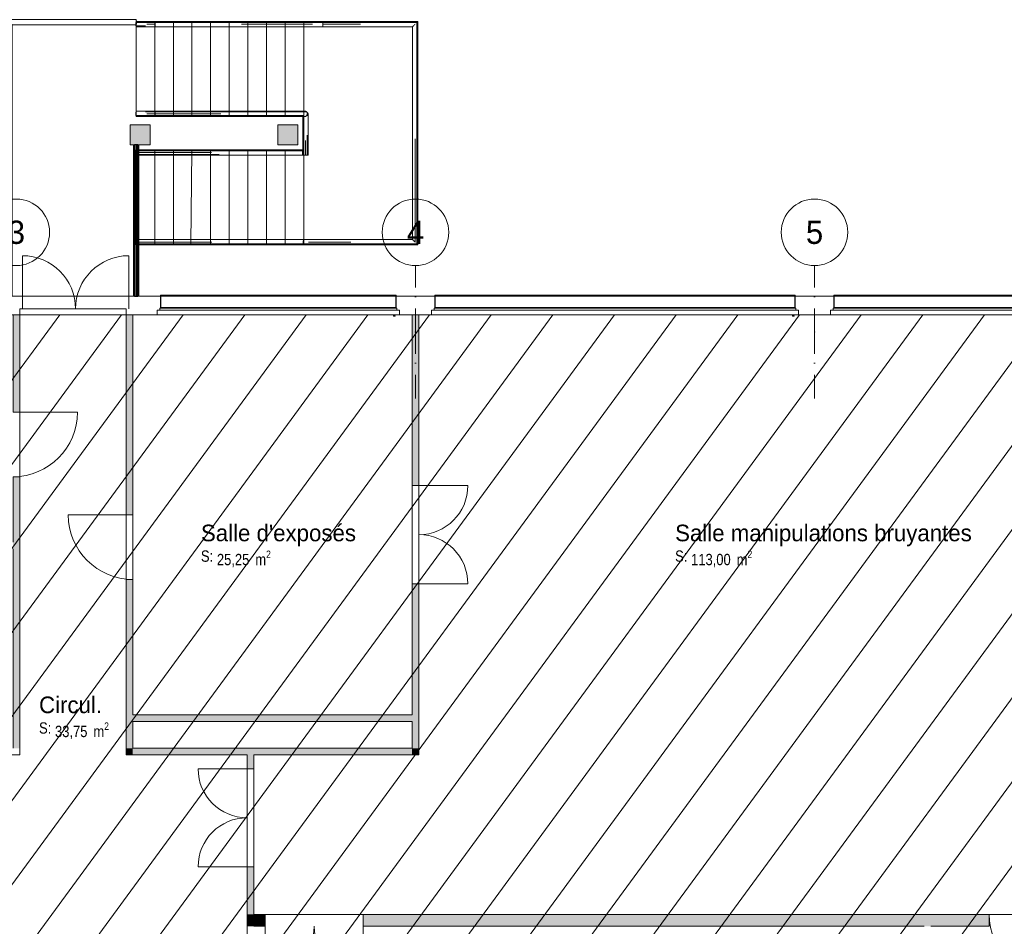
# Model space of a CAD drawing. Header units: millimetres. Extents: x -22000 to 226618, y -100134 to 72379.
# Tile 15 of 44: x 12240 to 27043, y -9480 to 4161. Entities that reach past the tile are written whole.
import ezdxf
from ezdxf.enums import TextEntityAlignment as Align

# ---------------------------------------------------------------- set-up
doc = ezdxf.new("R2010")
doc.units = ezdxf.units.MM
doc.header["$MEASUREMENT"] = 0
doc.linetypes.add('Points tirets', pattern=[670.277762, 352.777767, -176.388884, 0, -141.111112])
for name, color, linetype in [('02-01 File _ Axe.Construction', 7, 'Continuous'), ('08-01 2D Dessin général.2D', 7, 'Continuous'), ('08-01 contour hachures', 7, 'Continuous'), ('A-AREA-____-OTLN.Modèle IFC', 7, 'Continuous'), ('A-DOOR-____-OTLN.Modèle IFC', 7, 'Continuous'), ('A-FLOR-HRAL-OTLN.Modèle IFC', 7, 'Continuous'), ('A-GLAZ-____-OTLN.Modèle IFC', 7, 'Continuous'), ('A-WALL-____-OTLN.Modèle IFC', 7, 'Continuous'), ('Marques de Zone ARCHICAD', 7, 'Continuous'), ('Portes ARCHICAD', 7, 'Continuous'), ('S-COLS-____-OTLN.Modèle IFC', 7, 'Continuous'), ('S-STRS-____-OTLN.Modèle IFC', 7, 'Continuous')]:
    doc.layers.add(name, color=color, linetype=linetype)
doc.styles.add('STYLE_GENERE_1', font='txt')
doc.styles.add('STYLE_GENERE_2', font='ARIALN.TTF')
doc.styles.add('STYLE_GENERE_4', font='txt')

# ---------------------------------------------------------------- blocks, each defined once
blk = doc.blocks.new('Salle manipulations bruyantes_SA_15_1', base_point=(24178, -3709))
at = {"layer": 'Marques de Zone ARCHICAD', "color": 7, "lineweight": 9, "insert": (22334, -3827), "char_height": 170, "attachment_point": 1, "style": 'STYLE_GENERE_2'}
blk.add_mtext('\\A1;{\\pql;\\pt0,100;\\fArial Narrow|b0|i0|c0|p34;113,00\\fArial Narrow|b0|i0|c0|p34;\\A1{\\H.66x;\\S^  ;}\\fArial Narrow|b0|i0|c0|p34; m\\fArial Narrow|b0|i0|c0|p34;\\A1{\\H.66x;\\S2^  ;}}', dxfattribs=at)
at = {"layer": 'Marques de Zone ARCHICAD', "color": 7, "lineweight": 9}
for tag, height, style, p in [('DUMMY_849', 250, 'STYLE_GENERE_1', (26261, -3363)), ('ROOM_NAME', 250, 'STYLE_GENERE_1', (22094, -3437)), ('calculatedAreaCode', 170, 'STYLE_GENERE_2', (22094, -3825))]:
    blk.add_attdef(tag, text='', height=height, dxfattribs=dict(at, style=style)).set_placement(p, align=Align.TOP_LEFT)
blk = doc.blocks.new('Salle d_exposés_SA_16_1', base_point=(16040, -3709))
at = {"layer": 'Marques de Zone ARCHICAD', "color": 7, "lineweight": 9, "insert": (15205, -3827), "char_height": 170, "attachment_point": 1, "style": 'STYLE_GENERE_2'}
blk.add_mtext('\\A1;{\\pql;\\pt0,100;\\fArial Narrow|b0|i0|c0|p34;25,25\\fArial Narrow|b0|i0|c0|p34;\\A1{\\H.66x;\\S^  ;}\\fArial Narrow|b0|i0|c0|p34; m\\fArial Narrow|b0|i0|c0|p34;\\A1{\\H.66x;\\S2^  ;}}', dxfattribs=at)
at = {"layer": 'Marques de Zone ARCHICAD', "color": 7, "lineweight": 9}
for tag, height, style, p in [('DUMMY_849', 250, 'STYLE_GENERE_1', (17115, -3363)), ('ROOM_NAME', 250, 'STYLE_GENERE_1', (14965, -3437)), ('calculatedAreaCode', 170, 'STYLE_GENERE_2', (14965, -3825))]:
    blk.add_attdef(tag, text='', height=height, dxfattribs=dict(at, style=style)).set_placement(p, align=Align.TOP_LEFT)
blk = doc.blocks.new('Circul._COU_37_1', base_point=(13040, -6295))
at = {"layer": 'Marques de Zone ARCHICAD', "color": 7, "lineweight": 9, "insert": (12771, -6413), "char_height": 170, "attachment_point": 1, "style": 'STYLE_GENERE_2'}
blk.add_mtext('\\A1;{\\pql;\\pt0,100;\\fArial Narrow|b0|i0|c0|p34;33,75\\fArial Narrow|b0|i0|c0|p34;\\A1{\\H.66x;\\S^  ;}\\fArial Narrow|b0|i0|c0|p34; m\\fArial Narrow|b0|i0|c0|p34;\\A1{\\H.66x;\\S2^  ;}}', dxfattribs=at)
at = {"layer": 'Marques de Zone ARCHICAD', "color": 7, "lineweight": 9}
for tag, height, style, p in [('ROOM_NAME', 250, 'STYLE_GENERE_1', (12531, -6023)), ('DUMMY_849', 250, 'STYLE_GENERE_1', (13429, -5949)), ('calculatedAreaCode', 170, 'STYLE_GENERE_2', (12531, -6411))]:
    blk.add_attdef(tag, text='', height=height, dxfattribs=dict(at, style=style)).set_placement(p, align=Align.TOP_LEFT)
blk = doc.blocks.new('Porte (Mur) 178[42]_1')
at = {"layer": 'Portes ARCHICAD', "color": 7, "linetype": 'Continuous', "lineweight": 5}
for p, q in [((15930, -9480), (15930, -10218)), ((17405, -9480), (17405, -10218))]:
    blk.add_line(p, q, dxfattribs=at)
for centre, start, end in [((15930, -9480), 270, 0), ((17405, -9480), 180, 270)]:
    blk.add_arc(centre, 738, start, end, dxfattribs=at)
blk = doc.blocks.new('Porte (Mur) 179[43]_1')
at = {"layer": 'Portes ARCHICAD', "color": 7, "linetype": 'Continuous', "lineweight": 5}
blk.add_line((27785, -9300), (27785, -10270), dxfattribs=at)
blk.add_arc((27785, -9300), 970, 180, 270, dxfattribs=at)
blk = doc.blocks.new('Mur_62_1', base_point=(30190, -9390))
at = {"layer": 'A-WALL-____-OTLN.Modèle IFC', "linetype": 'Continuous', "lineweight": 0, "true_color": 0xffffff}
for points in [[(15660, -9480), (15760, -9480), (15660, -9300)], [(15760, -9300), (15660, -9300), (15760, -9480)], [(15760, -9480), (15930, -9480), (15930, -9300), (15760, -9300)], [(26815, -9300), (17405, -9300), (17405, -9480), (26815, -9480)], [(30115, -9300), (27785, -9300), (27785, -9480), (30115, -9480)]]:
    blk.add_hatch(color=7, dxfattribs=at).paths.add_polyline_path(points)
at = {"layer": 'A-WALL-____-OTLN.Modèle IFC', "color": 7, "linetype": 'Continuous', "lineweight": 20}
for p, q in [((15930, -9300), (15930, -9480)), ((17405, -9300), (17405, -9480)), ((26815, -9300), (26815, -9480)), ((27785, -9300), (27785, -9480))]:
    blk.add_line(p, q, dxfattribs=at)
at = {"layer": 'A-WALL-____-OTLN.Modèle IFC', "color": 7, "linetype": 'Continuous', "lineweight": 20, "flags": 128}
for points in [[(15660, -9300), (15660, -9480)], [(15930, -9300), (15760, -9300)], [(26815, -9300), (17405, -9300)], [(30115, -9300), (27785, -9300)], [(15760, -9480), (15930, -9480)], [(17405, -9480), (25840, -9480)], [(25940, -9480), (26815, -9480)], [(27785, -9480), (30115, -9480)]]:
    blk.add_lwpolyline(points, dxfattribs=at)
at = {"layer": 'Portes ARCHICAD', "color": 7, "linetype": 'Continuous', "lineweight": 5}
for name in ['Porte (Mur) 179[43]_1', 'Porte (Mur) 178[42]_1']:
    blk.add_blockref(name, (0, 0), dxfattribs=at)
blk = doc.blocks.new('Porte (Mur) 182[46]_1')
at = {"layer": 'Portes ARCHICAD', "color": 7, "linetype": 'Continuous', "lineweight": 5}
blk.add_line((12140, -1745), (13110, -1745), dxfattribs=at)
blk.add_arc((12140, -1745), 970, 270, 0, dxfattribs=at)
blk = doc.blocks.new('Mur_65_1', base_point=(12190, -6850))
at = {"layer": 'A-WALL-____-OTLN.Modèle IFC', "linetype": 'Continuous', "lineweight": 0, "true_color": 0xffffff}
for points in [[(12240, -1745), (12240, -280), (12140, -280), (12140, -1745)], [(12240, -6800), (12240, -2715), (12140, -2715), (12140, -6800)]]:
    blk.add_hatch(color=7, dxfattribs=at).paths.add_polyline_path(points)
at = {"layer": 'A-WALL-____-OTLN.Modèle IFC', "color": 7, "linetype": 'Continuous', "lineweight": 20}
for p, q in [((12240, -1745), (12140, -1745)), ((12240, -2715), (12140, -2715))]:
    blk.add_line(p, q, dxfattribs=at)
at = {"layer": 'A-WALL-____-OTLN.Modèle IFC', "color": 7, "linetype": 'Continuous', "lineweight": 20, "flags": 128}
for points in [[(12240, -280), (12140, -280)], [(12140, -280), (12140, -1745)], [(12240, -1745), (12240, -280)], [(12140, -2715), (12140, -3700)], [(12240, -6800), (12240, -2715)], [(12140, -3800), (12140, -6800)]]:
    blk.add_lwpolyline(points, dxfattribs=at)
at = {"layer": 'Portes ARCHICAD', "color": 7, "linetype": 'Continuous', "lineweight": 5}
blk.add_blockref('Porte (Mur) 182[46]_1', (0, 0), dxfattribs=at)
blk = doc.blocks.new('Porte (Mur) 183[47]_1')
at = {"layer": 'Portes ARCHICAD', "color": 7, "linetype": 'Continuous', "lineweight": 5}
blk.add_line((13940, -3290), (12970, -3290), dxfattribs=at)
blk.add_arc((13940, -3290), 970, 180, 270, dxfattribs=at)
blk = doc.blocks.new('Mur_67_1', base_point=(13890, -280))
at = {"layer": 'A-WALL-____-OTLN.Modèle IFC', "linetype": 'Continuous', "lineweight": 0, "true_color": 0xffffff}
for points in [[(13840, -280), (13840, -3290), (13940, -3290), (13940, -280)], [(13940, -6800), (13940, -4260), (13840, -4260), (13840, -6800)], [(13940, -6800), (13840, -6900), (13940, -6900)], [(13840, -6800), (13840, -6900), (13940, -6800)]]:
    blk.add_hatch(color=7, dxfattribs=at).paths.add_polyline_path(points)
at = {"layer": 'A-WALL-____-OTLN.Modèle IFC', "color": 7, "linetype": 'Continuous', "lineweight": 20}
for p, q in [((13840, -3290), (13940, -3290)), ((13840, -4260), (13940, -4260))]:
    blk.add_line(p, q, dxfattribs=at)
at = {"layer": 'A-WALL-____-OTLN.Modèle IFC', "color": 7, "linetype": 'Continuous', "lineweight": 20, "flags": 128}
for points in [[(13840, -280), (13840, -3290)], [(13840, -280), (13940, -280)], [(13940, -3290), (13940, -280)], [(13840, -4260), (13840, -6900)], [(13940, -6300), (13940, -4260)], [(13940, -6800), (13940, -6400)], [(13840, -6900), (13940, -6900)]]:
    blk.add_lwpolyline(points, dxfattribs=at)
at = {"layer": 'Portes ARCHICAD', "color": 7, "linetype": 'Continuous', "lineweight": 5}
blk.add_blockref('Porte (Mur) 183[47]_1', (0, 0), dxfattribs=at)
blk = doc.blocks.new('Mur_68_1', base_point=(13890, -6850))
at = {"layer": 'A-WALL-____-OTLN.Modèle IFC', "linetype": 'Continuous', "lineweight": 0, "true_color": 0xffffff}
for points in [[(18140, -6800), (13940, -6800), (13940, -6900), (18140, -6900)], [(18140, -6800), (18240, -6900), (18240, -6800)], [(18140, -6900), (18240, -6900), (18140, -6800)]]:
    blk.add_hatch(color=7, dxfattribs=at).paths.add_polyline_path(points)
at = {"layer": 'A-WALL-____-OTLN.Modèle IFC', "color": 7, "linetype": 'Continuous', "lineweight": 20, "flags": 128}
for points in [[(18140, -6800), (13940, -6800)], [(18240, -6900), (18240, -6800)], [(13940, -6900), (15660, -6900)], [(15760, -6900), (18240, -6900)]]:
    blk.add_lwpolyline(points, dxfattribs=at)
blk = doc.blocks.new('Porte (Mur) 184[48]_1')
at = {"layer": 'Portes ARCHICAD', "color": 7, "linetype": 'Continuous', "lineweight": 5}
for p, q in [((18240, -2850), (18978, -2850)), ((18240, -4325), (18978, -4325))]:
    blk.add_line(p, q, dxfattribs=at)
for centre, start, end in [((18240, -2850), 270, 0), ((18240, -4325), 0, 90)]:
    blk.add_arc(centre, 738, start, end, dxfattribs=at)
blk = doc.blocks.new('Mur_69_1', base_point=(18190, -6850))
at = {"layer": 'A-WALL-____-OTLN.Modèle IFC', "linetype": 'Continuous', "lineweight": 0, "true_color": 0xffffff}
for points in [[(18240, -2850), (18240, -280), (18140, -280), (18140, -2850)], [(18240, -6800), (18240, -4325), (18140, -4325), (18140, -6800)]]:
    blk.add_hatch(color=7, dxfattribs=at).paths.add_polyline_path(points)
at = {"layer": 'A-WALL-____-OTLN.Modèle IFC', "color": 7, "linetype": 'Continuous', "lineweight": 20}
for p, q in [((18240, -2850), (18140, -2850)), ((18240, -4325), (18140, -4325))]:
    blk.add_line(p, q, dxfattribs=at)
at = {"layer": 'A-WALL-____-OTLN.Modèle IFC', "color": 7, "linetype": 'Continuous', "lineweight": 20, "flags": 128}
for points in [[(18240, -280), (18140, -280)], [(18140, -280), (18140, -2850)], [(18240, -2850), (18240, -280)], [(18140, -4325), (18140, -6300)], [(18240, -6800), (18240, -4325)], [(18140, -6400), (18140, -6800)]]:
    blk.add_lwpolyline(points, dxfattribs=at)
at = {"layer": 'Portes ARCHICAD', "color": 7, "linetype": 'Continuous', "lineweight": 5}
blk.add_blockref('Porte (Mur) 184[48]_1', (0, 0), dxfattribs=at)
blk = doc.blocks.new('Mur_70_1', base_point=(18190, -6350))
at = {"layer": 'A-WALL-____-OTLN.Modèle IFC', "linetype": 'Continuous', "lineweight": 0, "true_color": 0xffffff}
blk.add_hatch(color=7, dxfattribs=at).paths.add_polyline_path([(18140, -6300), (13940, -6300), (13940, -6400), (18140, -6400)])
at = {"layer": 'A-WALL-____-OTLN.Modèle IFC', "color": 7, "linetype": 'Continuous', "lineweight": 20, "flags": 128}
for points in [[(18140, -6300), (13940, -6300)], [(13940, -6400), (18140, -6400)]]:
    blk.add_lwpolyline(points, dxfattribs=at)
blk = doc.blocks.new('Porte (Mur) 186[50]_1')
at = {"layer": 'Portes ARCHICAD', "color": 7, "linetype": 'Continuous', "lineweight": 5}
for p, q in [((15660, -7110), (14923, -7110)), ((15660, -8585), (14923, -8585))]:
    blk.add_line(p, q, dxfattribs=at)
for centre, start, end in [((15660, -7110), 180, 270), ((15660, -8585), 90, 180)]:
    blk.add_arc(centre, 738, start, end, dxfattribs=at)
blk = doc.blocks.new('Mur_74_1', base_point=(15710, -9390))
at = {"layer": 'A-WALL-____-OTLN.Modèle IFC', "linetype": 'Continuous', "lineweight": 0, "true_color": 0xffffff}
for points in [[(15660, -7110), (15760, -7110), (15760, -6900), (15660, -6900)], [(15660, -9300), (15760, -9300), (15760, -8585), (15660, -8585)]]:
    blk.add_hatch(color=7, dxfattribs=at).paths.add_polyline_path(points)
at = {"layer": 'A-WALL-____-OTLN.Modèle IFC', "color": 7, "linetype": 'Continuous', "lineweight": 20}
for p, q in [((15760, -7110), (15660, -7110)), ((15760, -8585), (15660, -8585))]:
    blk.add_line(p, q, dxfattribs=at)
at = {"layer": 'A-WALL-____-OTLN.Modèle IFC', "color": 7, "linetype": 'Continuous', "lineweight": 20, "flags": 128}
for points in [[(15660, -6900), (15660, -7110)], [(15760, -7110), (15760, -6900)], [(15660, -8585), (15660, -9300)], [(15760, -9300), (15760, -8585)]]:
    blk.add_lwpolyline(points, dxfattribs=at)
at = {"layer": 'Portes ARCHICAD', "color": 7, "linetype": 'Continuous', "lineweight": 5}
blk.add_blockref('Porte (Mur) 186[50]_1', (0, 0), dxfattribs=at)
blk = doc.blocks.new('Poteau_9_1', base_point=(14050, 2428))
at = {"layer": 'S-COLS-____-OTLN.Modèle IFC', "linetype": 'Continuous', "lineweight": 0, "true_color": 0xffffff}
blk.add_hatch(color=7, dxfattribs=at).paths.add_polyline_path([(13900, 2578), (13900, 2278), (14200, 2278), (14200, 2578)])
at = {"layer": 'S-COLS-____-OTLN.Modèle IFC', "color": 7, "linetype": 'Continuous', "lineweight": 5, "flags": 128}
blk.add_lwpolyline([(13900, 2578), (13900, 2278), (14200, 2278), (14200, 2578)], close=True, dxfattribs=at)
blk = doc.blocks.new('Poteau_10_1', base_point=(16271, 2428))
at = {"layer": 'S-COLS-____-OTLN.Modèle IFC', "linetype": 'Continuous', "lineweight": 0, "true_color": 0xffffff}
blk.add_hatch(color=7, dxfattribs=at).paths.add_polyline_path([(16121, 2578), (16121, 2278), (16421, 2278), (16421, 2578)])
at = {"layer": 'S-COLS-____-OTLN.Modèle IFC', "color": 7, "linetype": 'Continuous', "lineweight": 5, "flags": 128}
blk.add_lwpolyline([(16121, 2578), (16121, 2278), (16421, 2278), (16421, 2578)], close=True, dxfattribs=at)
blk = doc.blocks.new('Elément Modèle 50[35]_1', base_point=(13990, 785))
at = {"layer": 'S-STRS-____-OTLN.Modèle IFC', "color": 7, "linetype": 'Continuous', "lineweight": 18}
for p, q in [((13990, 2720), (13990, 4120)), ((13990, 4120), (14270, 4120)), ((14270, 4120), (14550, 4120)), ((14270, 2720), (14270, 4120)), ((14550, 4120), (14830, 4120)), ((14550, 2720), (14550, 4120)), ((14830, 4120), (15110, 4120)), ((14830, 2720), (14830, 4120)), ((15110, 4120), (15390, 4120)), ((15110, 2720), (15110, 4120)), ((15390, 4120), (15670, 4120)), ((15390, 2720), (15390, 4120)), ((15670, 4120), (15950, 4120)), ((15670, 2720), (15670, 4120)), ((15950, 4120), (16230, 4120)), ((15950, 2720), (15950, 4120)), ((16487, 4120), (16230, 4120)), ((16230, 2720), (16230, 4120)), ((16510, 4120), (16487, 4120)), ((18210, 4120), (16510, 4120)), ((16510, 2720), (16510, 4120)), ((18210, 787), (18210, 4120)), ((14270, 2720), (13990, 2720)), ((14550, 2720), (14270, 2720)), ((14830, 2720), (14550, 2720)), ((15110, 2720), (14830, 2720)), ((15390, 2720), (15110, 2720)), ((15670, 2720), (15390, 2720)), ((15950, 2720), (15670, 2720)), ((16230, 2720), (15950, 2720)), ((16230, 2720), (16487, 2720)), ((16487, 2720), (16510, 2720)), ((16510, 2720), (16510, 2187)), ((14270, 2187), (13990, 2187)), ((13990, 2187), (13990, 787)), ((14270, 2187), (14550, 2187)), ((14270, 2187), (14270, 787)), ((14550, 2187), (14830, 2187)), ((14550, 2187), (14550, 787)), ((14830, 2187), (14812, 787)), ((14830, 2187), (15110, 2187)), ((15110, 2187), (15390, 2187)), ((15110, 2187), (15110, 787)), ((15390, 2187), (15670, 2187)), ((15390, 2187), (15390, 787)), ((15670, 2187), (15950, 2187)), ((15670, 2187), (15670, 787)), ((15950, 2187), (16230, 2187)), ((15950, 2187), (15950, 787)), ((16230, 2187), (16510, 2187)), ((16230, 2187), (16230, 787)), ((16510, 2187), (16510, 787)), ((13990, 787), (14270, 787)), ((14550, 787), (14270, 787)), ((14812, 787), (14550, 787)), ((15110, 787), (14812, 787)), ((15390, 787), (15110, 787)), ((15670, 787), (15390, 787)), ((15950, 787), (15670, 787)), ((16230, 787), (15950, 787)), ((16510, 787), (16230, 787)), ((16814, 787), (16510, 787)), ((18210, 787), (16814, 787))]:
    blk.add_line(p, q, dxfattribs=at)
blk = doc.blocks.new('Barrière 25[36]_1', base_point=(13985, 770))
at = {"layer": 'A-FLOR-HRAL-OTLN.Modèle IFC', "color": 7, "linetype": 'Continuous', "lineweight": 18}
for p, q in [((13986, 4120), (13990, 4120)), ((13986, 4120), (13986, 4070)), ((13990, 4070), (13986, 4070)), ((13990, 4131), (13990, 4135)), ((13990, 4135), (14113, 4135)), ((13990, 4126), (13990, 4131)), ((13990, 4119), (13990, 4126)), ((13990, 4111), (13990, 4119)), ((13990, 4103), (13990, 4111)), ((13990, 4095), (13990, 4103)), ((13990, 4083), (13990, 4095)), ((13990, 4070), (13990, 4083)), ((13990, 4067), (13990, 4070)), ((14133, 4067), (13990, 4070)), ((13990, 4063), (13990, 4067)), ((13990, 4059), (13990, 4063)), ((13990, 4055), (13990, 4059)), ((13990, 4055), (14120, 4056)), ((14117, 4055), (13990, 4055)), ((14113, 4135), (14145, 4135)), ((14145, 4055), (14117, 4055)), ((14277, 4120), (14133, 4123)), ((14145, 4135), (14270, 4135)), ((14270, 4055), (14145, 4055)), ((14152, 4095), (14279, 4095)), ((15216, 4135), (14270, 4135)), ((15214, 4055), (14270, 4055)), ((14277, 4080), (14276, 4072)), ((14276, 4072), (14276, 4064)), ((15401, 4124), (14277, 4120)), ((14277, 4120), (14278, 4108)), ((14278, 4087), (14277, 4080)), ((14278, 4108), (14278, 4103)), ((14278, 4103), (14278, 4101)), ((14278, 4101), (14279, 4095)), ((14279, 4095), (14278, 4087)), ((15564, 4055), (15214, 4055)), ((15562, 4135), (15216, 4135)), ((15401, 4124), (16523, 4120)), ((15562, 4135), (16510, 4135)), ((16510, 4055), (15564, 4055)), ((15573, 4095), (15575, 4095)), ((15575, 4095), (16526, 4095)), ((15894, 4098), (15894, 4098)), ((15906, 4098), (15906, 4098)), ((16510, 4135), (16626, 4135)), ((16650, 4055), (16510, 4055)), ((16523, 4120), (16659, 4124)), ((16526, 4095), (16641, 4095)), ((16626, 4135), (16676, 4135)), ((16677, 4055), (16650, 4055)), ((16659, 4124), (16797, 4120)), ((16676, 4135), (16790, 4135)), ((16790, 4055), (16677, 4055)), ((16790, 4135), (17661, 4135)), ((17345, 4055), (16790, 4055)), ((16797, 4080), (16796, 4072)), ((16796, 4072), (16796, 4064)), ((16797, 4120), (17505, 4124)), ((16797, 4120), (16798, 4108)), ((16798, 4087), (16797, 4080)), ((16798, 4108), (16798, 4101)), ((16798, 4101), (16798, 4101)), ((16798, 4101), (16799, 4095)), ((16799, 4095), (16798, 4087)), ((16799, 4095), (17364, 4095)), ((17597, 4055), (17345, 4055)), ((17505, 4124), (18210, 4120)), ((18145, 4055), (17597, 4055)), ((17661, 4135), (17667, 4135)), ((17667, 4135), (18225, 4135)), ((18147, 4057), (18145, 4055)), ((18145, 2368), (18145, 4055)), ((18148, 4058), (18147, 4057)), ((18150, 4060), (18148, 4058)), ((18154, 4064), (18150, 4060)), ((18162, 4072), (18154, 4064)), ((18170, 4080), (18162, 4072)), ((18177, 4087), (18170, 4080)), ((18178, 4088), (18177, 4087)), ((18185, 4095), (18178, 4088)), ((18214, 4124), (18210, 4120)), ((18214, 2453), (18210, 4120)), ((18218, 4128), (18214, 4124)), ((18222, 4131), (18218, 4128)), ((18225, 4135), (18222, 4132)), ((18222, 4132), (18222, 4131)), ((18225, 4135), (18225, 2427)), ((18210, 787), (18214, 2453)), ((18225, 2427), (18225, 2406)), ((18225, 2406), (18225, 772)), ((18145, 2347), (18145, 2368)), ((18145, 852), (18145, 2347)), ((18185, 2366), (18185, 812)), ((13985, 810), (13986, 810)), ((13985, 810), (13985, 805)), ((13985, 805), (13986, 805)), ((13986, 837), (13990, 837)), ((13986, 787), (13986, 837)), ((13990, 787), (13986, 787)), ((13990, 849), (13990, 852)), ((13990, 852), (15138, 852)), ((13990, 847), (13990, 849)), ((13990, 843), (13990, 847)), ((13990, 835), (13990, 843)), ((13990, 827), (13990, 835)), ((13990, 819), (13990, 827)), ((13990, 812), (13990, 819)), ((13990, 804), (13990, 812)), ((15129, 812), (13990, 812)), ((13990, 799), (13990, 804)), ((13990, 787), (13990, 799)), ((13990, 783), (13990, 787)), ((15246, 783), (13990, 787)), ((13990, 779), (13990, 783)), ((13990, 775), (13990, 779)), ((13990, 772), (13990, 775)), ((15135, 772), (13990, 772)), ((15362, 772), (15135, 772)), ((15138, 852), (15360, 852)), ((16503, 787), (15246, 783)), ((15360, 852), (16510, 852)), ((16510, 772), (15362, 772)), ((16501, 812), (16502, 819)), ((16502, 804), (16501, 812)), ((16502, 819), (16503, 827)), ((16502, 819), (16502, 819)), ((16502, 802), (16502, 804)), ((16502, 799), (16502, 802)), ((16503, 795), (16502, 799)), ((16503, 827), (16504, 835)), ((16503, 787), (16503, 795)), ((16503, 787), (16567, 783)), ((16504, 835), (16505, 843)), ((16510, 852), (16545, 852)), ((16589, 772), (16510, 772)), ((16545, 852), (16592, 852)), ((16567, 783), (16630, 787)), ((16586, 812), (16583, 812)), ((16630, 812), (16586, 812)), ((16592, 772), (16589, 772)), ((16592, 852), (16630, 852)), ((16630, 772), (16592, 772)), ((17218, 852), (16630, 852)), ((17218, 812), (16630, 812)), ((16630, 787), (17420, 783)), ((16630, 772), (17225, 772)), ((17218, 852), (17388, 852)), ((17637, 772), (17225, 772)), ((17388, 852), (18145, 852)), ((17420, 783), (18210, 787)), ((18225, 772), (17614, 772)), ((18225, 772), (17637, 772)), ((18147, 850), (18145, 852)), ((18148, 849), (18147, 850)), ((18150, 847), (18148, 849)), ((18154, 843), (18150, 847)), ((18162, 835), (18154, 843)), ((18165, 832), (18162, 835)), ((18170, 827), (18165, 832)), ((18175, 822), (18170, 827)), ((18178, 819), (18175, 822)), ((18185, 812), (18178, 819)), ((18214, 783), (18210, 787)), ((18216, 781), (18214, 783)), ((18218, 779), (18216, 781)), ((18220, 776), (18218, 779)), ((18222, 775), (18220, 776)), ((18225, 772), (18222, 775))]:
    blk.add_line(p, q, dxfattribs=at)
blk = doc.blocks.new('Barrière 26[37]_1', base_point=(13986, 2120))
at = {"layer": 'A-FLOR-HRAL-OTLN.Modèle IFC', "color": 7, "linetype": 'Continuous', "lineweight": 18}
for p, q in [((13986, 2770), (13990, 2770)), ((13986, 2770), (13986, 2720)), ((13990, 2720), (13986, 2720)), ((13990, 2780), (13990, 2785)), ((13990, 2785), (14113, 2785)), ((13990, 2776), (13990, 2780)), ((13990, 2768), (13990, 2776)), ((13990, 2760), (13990, 2768)), ((13990, 2753), (13990, 2760)), ((13990, 2745), (13990, 2753)), ((13990, 2732), (13990, 2745)), ((13990, 2720), (13990, 2732)), ((13990, 2716), (13990, 2720)), ((14133, 2717), (13990, 2720)), ((13990, 2712), (13990, 2716)), ((13990, 2709), (13990, 2712)), ((13990, 2705), (13990, 2709)), ((14117, 2705), (13990, 2705)), ((13990, 2705), (14120, 2705)), ((14113, 2785), (14145, 2785)), ((14145, 2705), (14117, 2705)), ((14277, 2770), (14133, 2773)), ((14145, 2785), (14270, 2785)), ((14270, 2705), (14145, 2705)), ((14152, 2745), (14279, 2745)), ((14270, 2785), (15240, 2785)), ((15234, 2705), (14270, 2705)), ((14277, 2729), (14276, 2721)), ((14276, 2721), (14276, 2714)), ((15416, 2773), (14277, 2770)), ((14277, 2770), (14278, 2757)), ((14278, 2737), (14277, 2729)), ((14278, 2757), (14278, 2753)), ((14278, 2753), (14278, 2751)), ((14278, 2751), (14279, 2745)), ((14279, 2745), (14278, 2737)), ((14279, 2745), (15264, 2745)), ((15577, 2705), (15234, 2705)), ((15240, 2785), (15571, 2785)), ((15416, 2773), (16558, 2770)), ((15571, 2785), (16535, 2785)), ((16535, 2705), (15577, 2705)), ((16495, 2493), (16495, 2705)), ((16495, 2705), (16495, 2458)), ((16510, 2705), (16507, 2421)), ((16535, 2785), (16541, 2781)), ((16541, 2708), (16535, 2705)), ((16541, 2781), (16547, 2777)), ((16544, 2709), (16541, 2708)), ((16554, 2714), (16544, 2709)), ((16547, 2777), (16552, 2773)), ((16552, 2773), (16558, 2770)), ((16556, 2721), (16554, 2714)), ((16557, 2723), (16556, 2721)), ((16560, 2721), (16556, 2720)), ((16559, 2729), (16557, 2723)), ((16557, 2723), (16558, 2723)), ((16558, 2770), (16559, 2769)), ((16558, 2723), (16566, 2726)), ((16559, 2769), (16561, 2761)), ((16560, 2768), (16559, 2769)), ((16560, 2768), (16559, 2769)), ((16562, 2737), (16559, 2729)), ((16564, 2762), (16560, 2768)), ((16563, 2766), (16560, 2768)), ((16566, 2726), (16560, 2721)), ((16561, 2761), (16563, 2753)), ((16565, 2745), (16562, 2737)), ((16563, 2766), (16566, 2763)), ((16563, 2753), (16565, 2745)), ((16567, 2757), (16564, 2762)), ((16566, 2763), (16569, 2761)), ((16566, 2726), (16570, 2735)), ((16569, 2729), (16566, 2726)), ((16567, 2757), (16569, 2761)), ((16571, 2751), (16567, 2757)), ((16570, 2754), (16567, 2757)), ((16569, 2761), (16570, 2754)), ((16572, 2734), (16569, 2729)), ((16570, 2754), (16575, 2745)), ((16570, 2735), (16572, 2739)), ((16575, 2745), (16571, 2751)), ((16572, 2739), (16575, 2745)), ((16574, 2739), (16572, 2734)), ((16575, 2745), (16574, 2739)), ((16575, 2745), (16575, 2493)), ((16495, 2382), (16495, 2493)), ((16495, 2121), (16495, 2382)), ((16563, 2424), (16560, 2121)), ((16575, 2493), (16575, 2364)), ((16535, 2343), (16535, 2121)), ((16575, 2364), (16575, 2121)), ((13986, 2186), (13990, 2186)), ((13986, 2136), (13986, 2186)), ((13990, 2136), (13986, 2136)), ((13990, 2199), (13990, 2202)), ((13990, 2202), (15126, 2202)), ((13990, 2198), (13990, 2199)), ((13990, 2193), (13990, 2198)), ((13990, 2185), (13990, 2193)), ((13990, 2178), (13990, 2185)), ((13990, 2170), (13990, 2178)), ((13990, 2162), (13990, 2170)), ((13990, 2154), (13990, 2162)), ((15126, 2162), (13990, 2162)), ((13990, 2149), (13990, 2154)), ((13990, 2137), (13990, 2149)), ((13990, 2133), (13990, 2137)), ((13990, 2137), (15240, 2134)), ((13990, 2129), (13990, 2133)), ((13990, 2126), (13990, 2129)), ((13990, 2122), (13990, 2126)), ((15126, 2122), (13990, 2122)), ((15126, 2202), (15358, 2202)), ((15358, 2122), (15126, 2122)), ((16494, 2187), (15243, 2190)), ((16494, 2202), (15346, 2201)), ((15358, 2202), (16494, 2202)), ((16494, 2122), (15358, 2122)), ((16494, 2202), (16494, 2198)), ((16494, 2198), (16494, 2194)), ((16494, 2194), (16494, 2191)), ((16494, 2191), (16494, 2187)), ((16494, 2187), (16494, 2174)), ((16494, 2174), (16494, 2162)), ((16495, 2171), (16494, 2171)), ((16494, 2162), (16494, 2154)), ((16494, 2154), (16494, 2146)), ((16494, 2151), (16495, 2151)), ((16494, 2146), (16494, 2138)), ((16494, 2138), (16494, 2131)), ((16494, 2131), (16494, 2126)), ((16494, 2126), (16494, 2122)), ((16498, 2121), (16495, 2121)), ((16499, 2121), (16498, 2121)), ((16504, 2121), (16499, 2121)), ((16511, 2121), (16504, 2121)), ((16519, 2121), (16511, 2121)), ((16527, 2121), (16519, 2121)), ((16535, 2121), (16527, 2121)), ((16543, 2121), (16535, 2121)), ((16547, 2121), (16543, 2121)), ((16560, 2121), (16547, 2121)), ((16564, 2121), (16560, 2121)), ((16567, 2121), (16564, 2121)), ((16571, 2121), (16567, 2121)), ((16575, 2121), (16571, 2121))]:
    blk.add_line(p, q, dxfattribs=at)
blk = doc.blocks.new('Mur 19[54]_1', base_point=(30265, -140))
at = {"layer": 'A-WALL-____-OTLN.Modèle IFC', "color": 7, "linetype": 'Continuous', "lineweight": 18}
for p, q in [((0, 0), (30265, 0)), ((30265, -280), (0, -280))]:
    blk.add_line(p, q, dxfattribs=at)
blk = doc.blocks.new('Elément Modèle 51[355]_1', base_point=(12940, 20))
at = {"layer": 'A-DOOR-____-OTLN.Modèle IFC', "color": 7, "linetype": 'Continuous', "lineweight": 18}
for p, q in [((13840, -190), (12240, -190)), ((12240, -190), (12240, -280)), ((13840, -280), (12240, -280)), ((13840, -190), (13840, -280))]:
    blk.add_line(p, q, dxfattribs=at)
blk = doc.blocks.new('Elément Modèle 61[358]_1', base_point=(18430, -640))
at = {"layer": 'A-GLAZ-____-OTLN.Modèle IFC', "color": 7, "linetype": 'Continuous', "lineweight": 18}
for p, q in [((18480, 14), (18480, 15)), ((18485, 15), (18480, 15)), ((18480, 11), (18480, 14)), ((18485, 14), (18480, 14)), ((18480, -170), (18480, 11)), ((18485, 15), (18485, 14)), ((23895, 15), (18485, 15)), ((18485, 14), (18485, 11)), ((18485, 11), (18485, -170)), ((23895, 14), (23895, 15)), ((23900, 15), (23895, 15)), ((23895, 11), (23895, 14)), ((23900, 14), (23895, 14)), ((23895, -170), (23895, 11)), ((23900, 15), (23900, 14)), ((23900, 14), (23900, 11)), ((23900, 11), (23900, -170)), ((18430, -280), (18430, -210)), ((18430, -210), (23950, -210)), ((23950, -280), (18430, -280)), ((18470, -210), (18470, -180)), ((18470, -180), (23910, -180)), ((18480, -180), (18480, -170)), ((23900, -170), (18480, -170)), ((23860, -280), (23860, -298)), ((23870, -295), (23870, -280)), ((23879, -295), (23870, -295)), ((23879, -295), (23883, -295)), ((23883, -295), (23885, -295)), ((23883, -300), (23883, -295)), ((23885, -295), (23885, -300)), ((23900, -170), (23900, -180)), ((23910, -180), (23910, -210)), ((23950, -210), (23950, -280)), ((23860, -298), (23863, -300)), ((23863, -300), (23879, -300)), ((23883, -300), (23879, -300)), ((23885, -300), (23883, -300))]:
    blk.add_line(p, q, dxfattribs=at)
blk = doc.blocks.new('Elément Modèle 61[359]_1', base_point=(24430, -640))
at = {"layer": 'A-GLAZ-____-OTLN.Modèle IFC', "color": 7, "linetype": 'Continuous', "lineweight": 18}
for p, q in [((24480, 14), (24480, 15)), ((24485, 15), (24480, 15)), ((24480, 11), (24480, 14)), ((24485, 14), (24480, 14)), ((24480, -170), (24480, 11)), ((24485, 15), (24485, 14)), ((29895, 15), (24485, 15)), ((24485, 14), (24485, 11)), ((24485, 11), (24485, -170)), ((29895, 14), (29895, 15)), ((29900, 15), (29895, 15)), ((29895, 11), (29895, 14)), ((29900, 14), (29895, 14)), ((29895, -170), (29895, 11)), ((29900, 15), (29900, 14)), ((29900, 14), (29900, 11)), ((29900, 11), (29900, -170)), ((24430, -280), (24430, -210)), ((24430, -210), (29950, -210)), ((29950, -280), (24430, -280)), ((24470, -210), (24470, -180)), ((24470, -180), (29910, -180)), ((24480, -180), (24480, -170)), ((29900, -170), (24480, -170)), ((29860, -280), (29860, -298)), ((29870, -295), (29870, -280)), ((29879, -295), (29870, -295)), ((29879, -295), (29883, -295)), ((29883, -295), (29885, -295)), ((29883, -300), (29883, -295)), ((29885, -295), (29885, -300)), ((29900, -170), (29900, -180)), ((29910, -180), (29910, -210)), ((29950, -210), (29950, -280)), ((29860, -298), (29863, -300)), ((29863, -300), (29879, -300)), ((29883, -300), (29879, -300)), ((29885, -300), (29883, -300))]:
    blk.add_line(p, q, dxfattribs=at)
blk = doc.blocks.new('Elément Modèle 92[364]_1', base_point=(14305, -640))
at = {"layer": 'A-GLAZ-____-OTLN.Modèle IFC', "color": 7, "linetype": 'Continuous', "lineweight": 18}
for p, q in [((14355, 14), (14355, 15)), ((14360, 15), (14355, 15)), ((14355, 11), (14355, 14)), ((14360, 14), (14355, 14)), ((14355, -170), (14355, 11)), ((14360, 15), (14360, 14)), ((17895, 15), (14360, 15)), ((14360, 14), (14360, 11)), ((14360, 11), (14360, -170)), ((17895, 14), (17895, 15)), ((17900, 15), (17895, 15)), ((17895, 11), (17895, 14)), ((17900, 14), (17895, 14)), ((17895, -170), (17895, 11)), ((17900, 15), (17900, 14)), ((17900, 14), (17900, 11)), ((17900, 11), (17900, -170)), ((14305, -280), (14305, -210)), ((14305, -210), (17950, -210)), ((17950, -280), (14305, -280)), ((14345, -210), (14345, -180)), ((14345, -180), (17910, -180)), ((14355, -180), (14355, -170)), ((17900, -170), (14355, -170)), ((17860, -280), (17860, -298)), ((17870, -295), (17870, -280)), ((17879, -295), (17870, -295)), ((17879, -295), (17883, -295)), ((17883, -295), (17885, -295)), ((17883, -300), (17883, -295)), ((17885, -295), (17885, -300)), ((17900, -170), (17900, -180)), ((17910, -180), (17910, -210)), ((17950, -210), (17950, -280)), ((17860, -298), (17863, -300)), ((17863, -300), (17879, -300)), ((17883, -300), (17879, -300)), ((17885, -300), (17883, -300))]:
    blk.add_line(p, q, dxfattribs=at)
blk = doc.blocks.new('Barrière 55[372]_1', base_point=(12048, -4))
at = {"layer": 'A-FLOR-HRAL-OTLN.Modèle IFC', "color": 7, "linetype": 'Continuous', "lineweight": 18}
for p, q in [((12049, 4161), (13017, 4161)), ((12049, 4161), (12054, 4156)), ((12049, 2892), (12049, 4161)), ((12054, 4156), (12056, 4154)), ((12056, 4154), (12063, 4147)), ((13017, 4161), (13037, 4161)), ((13037, 4161), (13990, 4161)), ((13990, 4161), (13990, 4156)), ((13990, 4156), (13990, 4154)), ((13990, 4154), (13990, 4147)), ((13990, 4147), (13990, 4132)), ((13990, 4145), (13994, 4145)), ((13994, 4145), (13994, 4095)), ((12094, 4116), (12108, 4102)), ((12108, 4102), (12122, 4088)), ((12122, 4088), (12126, 4084)), ((12126, 4084), (12129, 4081)), ((13002, 4081), (12129, 4081)), ((12129, 4081), (12129, 2864)), ((13023, 4081), (13002, 4081)), ((13990, 4081), (13023, 4081)), ((13990, 4132), (13990, 4116)), ((13990, 4116), (13990, 4102)), ((13990, 4102), (13990, 4088)), ((13994, 4095), (13990, 4095)), ((13990, 4088), (13990, 4084)), ((13990, 4084), (13990, 4081)), ((12049, 1296), (12049, 2892)), ((12129, 2864), (12129, 2634)), ((12129, 2634), (12129, 0)), ((12123, 0), (12125, 2195)), ((12119, 2045), (12116, 0)), ((12049, 0), (12049, 1296)), ((12053, 0), (12049, 0)), ((12057, 0), (12053, 0)), ((12071, 0), (12057, 0)), ((12065, -4), (12065, 0)), ((12065, -4), (12115, -4)), ((12085, 0), (12071, 0)), ((12101, 0), (12085, 0)), ((12116, 0), (12101, 0)), ((12115, 0), (12115, -4)), ((12123, 0), (12116, 0)), ((12129, 0), (12123, 0))]:
    blk.add_line(p, q, dxfattribs=at)
blk = doc.blocks.new('Barrière 56[373]_1', base_point=(28830, -37404))
at = {"layer": 'A-FLOR-HRAL-OTLN.Modèle IFC', "color": 7, "linetype": 'Continuous', "lineweight": 18}
for p, q in [((13951, 2278), (13954, 2278)), ((13951, 0), (13951, 2278)), ((13954, 2278), (13964, 2278)), ((13954, 0), (13954, 2278)), ((13964, 2278), (13978, 2278)), ((13964, 0), (13964, 2278)), ((14015, 2282), (13965, 2282)), ((13965, 2282), (13965, 2278)), ((13978, 2278), (13995, 2278)), ((13978, 0), (13978, 2278)), ((13995, 2278), (14011, 2278)), ((13995, 0), (13995, 2278)), ((14011, 2278), (14023, 2278)), ((14011, 0), (14011, 2278)), ((14015, 2278), (14015, 2282)), ((14023, 2278), (14030, 2278)), ((14023, 0), (14023, 2278)), ((14030, 2278), (14031, 2278)), ((14030, 0), (14030, 2278)), ((14031, 0), (14031, 2278)), ((13965, 0), (13965, -4)), ((14015, -4), (14015, 0)), ((13951, 0), (13954, 0)), ((13954, 0), (13964, 0)), ((13964, 0), (13978, 0)), ((13965, -4), (14015, -4)), ((13978, 0), (13995, 0)), ((13995, 0), (14011, 0)), ((14011, 0), (14023, 0)), ((14023, 0), (14030, 0)), ((14030, 0), (14031, 0))]:
    blk.add_line(p, q, dxfattribs=at)
blk = doc.blocks.new('Marque grille standard[380]_1', base_point=(12190, -31547))
at = {"layer": '02-01 File _ Axe.Construction', "color": 7, "linetype": 'Continuous', "lineweight": 5}
blk.add_circle((12190, 962), 500, dxfattribs=at)
at = {"layer": '02-01 File _ Axe.Construction', "color": 7, "lineweight": 9, "style": 'STYLE_GENERE_4'}
for tag, p in [('AC_MarkerText_1_1', (12190, 1137)), ('AC_MarkerText_1_0', (12190, -31872))]:
    blk.add_attdef(tag, text='', height=350, rotation=360, dxfattribs=at).set_placement(p, align=Align.TOP_CENTER)
blk = doc.blocks.new('Marque grille standard[381]_1', base_point=(18190, -31547))
at = {"layer": '02-01 File _ Axe.Construction', "color": 7, "linetype": 'Points tirets', "lineweight": 5}
for p, q in [((18190, -538), (18190, 462)), ((18190, -1538), (18190, -538))]:
    blk.add_line(p, q, dxfattribs=at)
at = {"layer": '02-01 File _ Axe.Construction', "color": 7, "linetype": 'Continuous', "lineweight": 5}
blk.add_circle((18190, 962), 500, dxfattribs=at)
at = {"layer": '02-01 File _ Axe.Construction', "color": 7, "linetype": 'Points tirets', "lineweight": 5}
blk.add_point((18190, -538), dxfattribs=at)
blk.add_point((18190, -538), dxfattribs=at)
at = {"layer": '02-01 File _ Axe.Construction', "color": 7, "lineweight": 9, "style": 'STYLE_GENERE_4'}
for tag, p in [('AC_MarkerText_1_1', (18190, 1137)), ('AC_MarkerText_1_0', (18190, -31872))]:
    blk.add_attdef(tag, text='', height=350, rotation=360, dxfattribs=at).set_placement(p, align=Align.TOP_CENTER)
blk = doc.blocks.new('Marque grille standard[382]_1', base_point=(24190, -31547))
at = {"layer": '02-01 File _ Axe.Construction', "color": 7, "linetype": 'Points tirets', "lineweight": 5}
for p, q in [((24190, -538), (24190, 462)), ((24190, -1538), (24190, -538))]:
    blk.add_line(p, q, dxfattribs=at)
at = {"layer": '02-01 File _ Axe.Construction', "color": 7, "linetype": 'Continuous', "lineweight": 5}
blk.add_circle((24190, 962), 500, dxfattribs=at)
at = {"layer": '02-01 File _ Axe.Construction', "color": 7, "linetype": 'Points tirets', "lineweight": 5}
blk.add_point((24190, -538), dxfattribs=at)
blk.add_point((24190, -538), dxfattribs=at)
at = {"layer": '02-01 File _ Axe.Construction', "color": 7, "lineweight": 9, "style": 'STYLE_GENERE_4'}
for tag, p in [('AC_MarkerText_1_1', (24190, 1137)), ('AC_MarkerText_1_0', (24190, -31872))]:
    blk.add_attdef(tag, text='', height=350, rotation=360, dxfattribs=at).set_placement(p, align=Align.TOP_CENTER)

msp = doc.modelspace()

# ---------------------------------------------------------------- hatches: boundary and pattern name
at = {"layer": '08-01 contour hachures', "linetype": 'Continuous', "lineweight": 9}
h = msp.add_hatch(dxfattribs=at)
h.set_pattern_fill('Briques_terre_cuite__ext_56', style=0, pattern_type=2)
h.set_pattern_definition([(53.7682, (43061.8, -7110.4), (-463.491, 632.545), [])])
h.paths.add_polyline_path([(280, -280), (36100, -280), (36100, -9480), (41080, -9480), (41080, -280), (82598, -280), (85886, -14000), (66718, -14000), (66534, -13965), (66285, -13891), (66104, -13807), (65957, -13717), (65793, -13588), (65671, -13465), (65534, -13288), (65443, -13134), (65379, -12994), (65339, -12882), (65311, -12782), (65291, -12685), (65275, -12582), (65268, -12503), (65268, -12310), (63133, -12313), (63134, -12441), (63127, -12559), (63106, -12703), (63082, -12807), (63040, -12944), (62980, -13087), (62930, -13197), (62871, -13281), (62800, -13380), (62690, -13508), (62552, -13635), (62379, -13759), (62272, -13820), (62097, -13898), (61959, -13943), (61677, -14000), (14880, -14000), (14566, -13811), (14375, -13632), (14169, -13373), (14050, -13159), (13993, -13023), (13948, -12888), (13914, -12785), (13901, -12675), (13888, -12569), (13883, -12497), (13868, -12296), (12095, -12301), (12097, -12326), (12096, -12490), (12078, -12654), (11998, -12958), (11846, -13264), (11554, -13603), (11416, -13711), (11254, -13811), (10777, -13976), (280, -14000)])

# ---------------------------------------------------------------- linework, layer by layer
at = {"layer": '08-01 2D Dessin général.2D', "color": 7, "linetype": 'Continuous', "lineweight": 9}
for p, q in [((12280, -190), (12280, 610)), ((13880, -190), (13880, 610))]:
    msp.add_line(p, q, dxfattribs=at)
for centre, start, end in [((12280, -190), 0, 90), ((13880, -190), 90, 180)]:
    msp.add_arc(centre, 800, start, end, dxfattribs=at)
at = {"layer": '08-01 contour hachures', "color": 7, "linetype": 'Continuous', "lineweight": 9, "flags": 128}
msp.add_lwpolyline([(280, -280), (36100, -280), (36100, -9480), (41080, -9480), (41080, -280), (82598, -280)], dxfattribs=at)
at = {"layer": 'A-AREA-____-OTLN.Modèle IFC', "color": 7, "linetype": 'Continuous', "lineweight": 0, "true_color": 0xfdf5ec, "flags": 128}
msp.add_lwpolyline([(13840, -280), (12240, -280), (12240, -3750), (12240, -6900), (10500, -6900), (10500, -9390), (10500, -10623, -0.399212), (12276, -12310), (13882, -12310, -0.3995), (15660, -10620), (15660, -9390), (15660, -6900), (13840, -6900), (13840, -6350)], format="xyb", close=True, dxfattribs=at)
for points in [[(13940, -280), (13940, -6300), (18140, -6300), (18140, -280)], [(30115, -280), (18240, -280), (18240, -6350), (18240, -6900), (15760, -6900), (15760, -9300), (25890, -9300), (30115, -9300)]]:
    msp.add_lwpolyline(points, close=True, dxfattribs=at)

# ---------------------------------------------------------------- block references
at = {"layer": '02-01 File _ Axe.Construction', "color": 7, "linetype": 'Continuous', "lineweight": 9}
ref = msp.add_blockref('Marque grille standard[380]_1', (12190, -31547), dxfattribs=at)
ref.add_attrib('AC_MarkerText_1_1', '3', dxfattribs={"color": 7, "lineweight": 9, "height": 350, "rotation": 360, "style": 'STYLE_GENERE_4'}).set_placement((12190, 1137), align=Align.TOP_CENTER)
ref = msp.add_blockref('Marque grille standard[381]_1', (18190, -31547), dxfattribs=at)
ref.add_attrib('AC_MarkerText_1_1', '4', dxfattribs={"color": 7, "lineweight": 9, "height": 350, "rotation": 360, "style": 'STYLE_GENERE_4'}).set_placement((18190, 1137), align=Align.TOP_CENTER)
ref = msp.add_blockref('Marque grille standard[382]_1', (24190, -31547), dxfattribs=at)
ref.add_attrib('AC_MarkerText_1_1', '5', dxfattribs={"color": 7, "lineweight": 9, "height": 350, "rotation": 360, "style": 'STYLE_GENERE_4'}).set_placement((24190, 1137), align=Align.TOP_CENTER)
at = {"layer": 'A-AREA-____-OTLN.Modèle IFC', "color": 7, "linetype": 'Continuous', "lineweight": 9}
for name, p, values in [('Salle d_exposés_SA_16_1', (16040, -3709), {'ROOM_NAME': "Salle d'exposés", 'calculatedAreaCode': 'S: '}), ('Salle manipulations bruyantes_SA_15_1', (24178, -3709), {'ROOM_NAME': 'Salle manipulations bruyantes', 'calculatedAreaCode': 'S: '}), ('Circul._COU_37_1', (13040, -6295), {'ROOM_NAME': 'Circul.', 'calculatedAreaCode': 'S: '})]:
    msp.add_blockref(name, p, dxfattribs=at).add_auto_attribs(values)
at = {"layer": 'A-DOOR-____-OTLN.Modèle IFC', "color": 7, "linetype": 'Continuous', "lineweight": 18}
msp.add_blockref('Elément Modèle 51[355]_1', (12940, 20), dxfattribs=at)
at = {"layer": 'A-FLOR-HRAL-OTLN.Modèle IFC', "color": 7, "linetype": 'Continuous', "lineweight": 18}
for name, p in [('Barrière 55[372]_1', (12048, -4)), ('Barrière 25[36]_1', (13985, 770)), ('Barrière 26[37]_1', (13986, 2120)), ('Barrière 56[373]_1', (28830, -37404))]:
    msp.add_blockref(name, p, dxfattribs=at)
at = {"layer": 'A-GLAZ-____-OTLN.Modèle IFC', "color": 7, "linetype": 'Continuous', "lineweight": 18}
for name, p in [('Elément Modèle 92[364]_1', (14305, -640)), ('Elément Modèle 61[358]_1', (18430, -640)), ('Elément Modèle 61[359]_1', (24430, -640))]:
    msp.add_blockref(name, p, dxfattribs=at)
at = {"layer": 'A-WALL-____-OTLN.Modèle IFC', "color": 7, "linetype": 'Continuous', "lineweight": 18}
msp.add_blockref('Mur 19[54]_1', (30265, -140), dxfattribs=at)
at = {"layer": 'A-WALL-____-OTLN.Modèle IFC', "color": 7, "lineweight": 20}
for name, p in [('Mur_65_1', (12190, -6850)), ('Mur_67_1', (13890, -280)), ('Mur_69_1', (18190, -6850)), ('Mur_70_1', (18190, -6350)), ('Mur_68_1', (13890, -6850)), ('Mur_74_1', (15710, -9390)), ('Mur_62_1', (30190, -9390))]:
    msp.add_blockref(name, p, dxfattribs=at)
at = {"layer": 'S-COLS-____-OTLN.Modèle IFC', "color": 7, "lineweight": 5}
for name, p in [('Poteau_9_1', (14050, 2428)), ('Poteau_10_1', (16271, 2428))]:
    msp.add_blockref(name, p, dxfattribs=at)
at = {"layer": 'S-STRS-____-OTLN.Modèle IFC', "color": 7, "linetype": 'Continuous', "lineweight": 18}
msp.add_blockref('Elément Modèle 50[35]_1', (13990, 785), dxfattribs=at)

doc.saveas('drawing.dxf')
